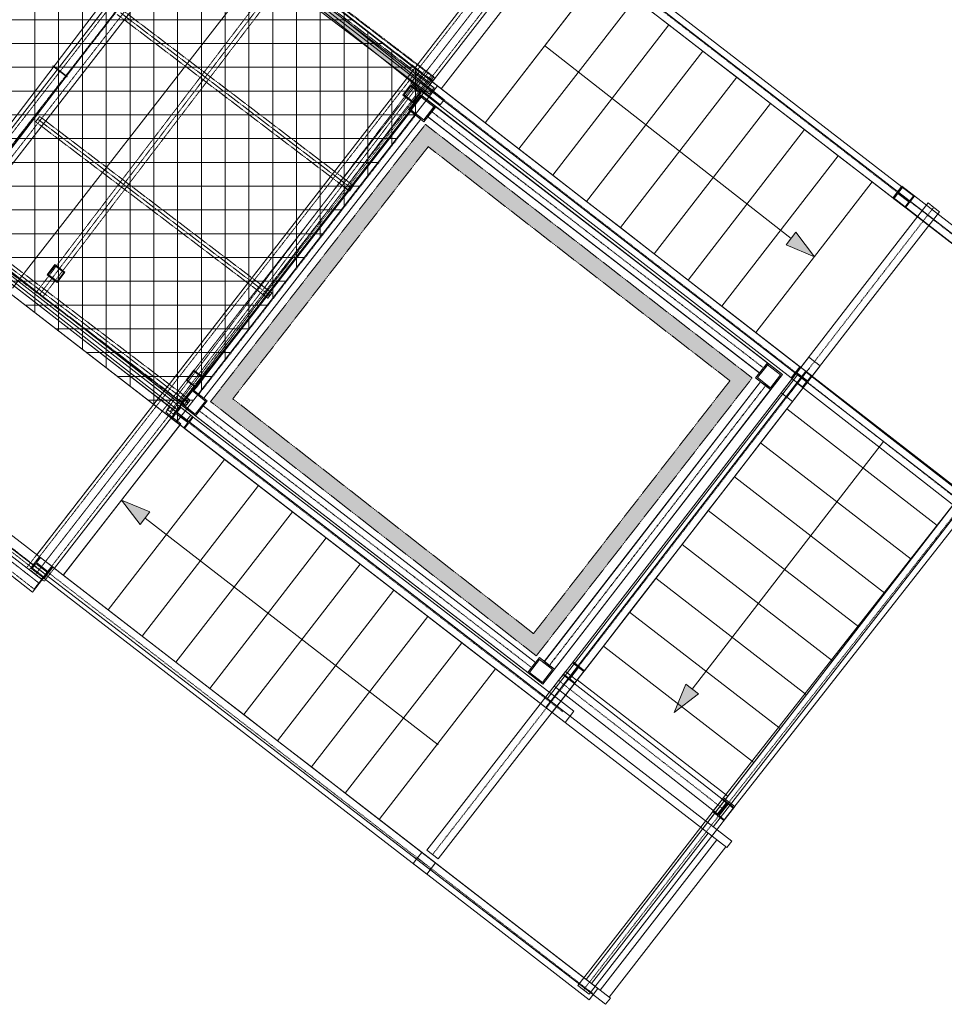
# Model space of a CAD drawing. Header units: centimetres. Extents: x -1589 to 108054, y -205274 to 31709.
# Tile 18 of 256: x 75093 to 80923, y -174682 to -168471. Entities that reach past the tile are written whole.
import ezdxf

# ---------------------------------------------------------------- set-up
doc = ezdxf.new("R2010")
doc.units = ezdxf.units.CM
doc.header["$LTSCALE"] = 0.01
doc.header["$MEASUREMENT"] = 0
for name, pattern in [('GESTRICHELT', [7, 4, -3]), ('Krawędzie ukryte', [27, 20, -7]), ('Kropki i Kreski', [72, 36, -18, 0, -18]), ('Przerywana długa', [100, 50, -50])]:
    doc.linetypes.add(name, pattern=pattern)
for name, color, linetype in [('2_belki.K_IR', 7, 'Continuous'), ('2_daszek .K_IR', 7, 'Continuous'), ('2_rynna.K_IR', 7, 'Continuous'), ('2_schody_konstrukcja.ISTN', 7, 'Continuous'), ('2_stropy.ISTN', 7, 'Continuous'), ('2_stropy.K_IR', 7, 'Continuous'), ('2_umeblowanie.ISTN', 7, 'Continuous'), ('2_ściany zewnętrzne.ISTN', 7, 'Continuous'), ('3_linie 2D .ISTN', 7, 'Continuous'), ('3_wypełnienia.K_IR', 7, 'Continuous')]:
    doc.layers.add(name, color=color, linetype=linetype)

msp = doc.modelspace()

# ---------------------------------------------------------------- hatches: boundary and pattern name
at = {"layer": '2_daszek .K_IR', "linetype": 'Continuous', "lineweight": 5, "ltscale": 10}
h = msp.add_hatch(color=8, dxfattribs=at)
h.paths.add_polyline_path([(77509.42541, -168946.88384), (77573.10398, -168995.30945), (77621.52959, -168931.63087), (77557.85102, -168883.20527)])
h.paths.add_polyline_path([(77516.43192, -168945.93053), (77558.80433, -168890.21178), (77614.52308, -168932.58418), (77572.15067, -168988.30293)], flags=0)
h = msp.add_hatch(color=8, dxfattribs=at)
h.paths.add_polyline_path([(75265.82166, -170079.95145), (75329.50023, -170128.37705), (75377.92584, -170064.69848), (75314.24726, -170016.27287)])
h.paths.add_polyline_path([(75272.82817, -170078.99814), (75315.20057, -170023.27938), (75370.91933, -170065.65179), (75328.54692, -170121.37054)], flags=0)
h = msp.add_hatch(color=8, dxfattribs=at)
h.paths.add_polyline_path([(76141.40204, -170745.80353), (76205.08061, -170794.22914), (76253.50622, -170730.55056), (76189.82764, -170682.12496)])
h.paths.add_polyline_path([(76148.40855, -170744.85022), (76190.78095, -170689.13147), (76246.49971, -170731.50387), (76204.1273, -170787.22263)], flags=0)
at = {"layer": '2_schody_konstrukcja.ISTN', "linetype": 'Continuous', "lineweight": 5, "ltscale": 10}
h = msp.add_hatch(color=8, dxfattribs=at)
h.paths.add_polyline_path([(77547.31426, -169040.95983), (77641.87551, -169114.83925), (77715.75493, -169020.27799), (77621.19368, -168946.39857)])
h.paths.add_polyline_path([(77558.54364, -169039.58104), (77622.57247, -168957.62795), (77704.52556, -169021.65678), (77640.49673, -169103.60987)], flags=0)
h = msp.add_hatch(color=8, dxfattribs=at)
h.paths.add_polyline_path([(79733.3848, -170730.7648), (79827.94605, -170804.64422), (79901.82547, -170710.08296), (79807.26422, -170636.20354)])
h.paths.add_polyline_path([(79744.61418, -170729.38601), (79808.64301, -170647.43292), (79890.5961, -170711.46175), (79826.56726, -170793.41484)], flags=0)
h = msp.add_hatch(color=8, dxfattribs=at)
h.paths.add_polyline_path([(76106.30264, -170896.525), (76200.8639, -170970.40442), (76274.74332, -170875.84316), (76180.18206, -170801.96374)])
h.paths.add_polyline_path([(76117.53202, -170895.14621), (76181.56085, -170813.19312), (76263.51394, -170877.22195), (76199.48511, -170959.17504)], flags=0)
h = msp.add_hatch(color=8, dxfattribs=at)
h.paths.add_polyline_path([(78295.98079, -172589.72015), (78390.54205, -172663.59956), (78464.42147, -172569.03831), (78369.86021, -172495.15889)])
h.paths.add_polyline_path([(78307.21017, -172588.34136), (78371.239, -172506.38827), (78453.19209, -172570.4171), (78389.16326, -172652.37019)], flags=0)
at = {"layer": '2_stropy.ISTN', "linetype": 'Continuous', "lineweight": 5, "ltscale": 10}
h = msp.add_hatch(dxfattribs=at)
h.set_pattern_fill('Siatka_15x15', color=8, scale=10, style=0, pattern_type=2)
h.set_pattern_definition([(0, (26888.05, -176271.54), (0, 150), []), (90, (26888.05, -176271.54), (-150, 0), [])])
h.paths.add_polyline_path([(73880.90022, -170404.59389), (74938.81961, -170126.84438), (76080.83562, -171009.92209), (77727.52726, -168889.51168), (75983.67328, -167524.26227), (73884.34535, -168067.74697)])
at = {"layer": '2_ściany zewnętrzne.ISTN', "linetype": 'Continuous', "lineweight": 5, "ltscale": 10}
for points in [[(77589.60927, -169210.78017), (77668.60303, -169272.09899), (77650.84913, -169131.7252)], [(77729.84289, -169193.04401), (77650.84913, -169131.7252), (77668.60303, -169272.09899)], [(77589.60928, -169210.78017), (76357.75314, -170800.99221), (76436.55894, -170862.55366), (77668.60302, -169272.09899)], [(77668.60303, -169272.09899), (79571.0193, -170748.84744), (79632.34187, -170669.85664), (77729.8429, -169193.04399)], [(79632.34187, -170669.85665), (79571.01931, -170748.84744), (79711.33559, -170731.17543)], [(79650.01303, -170810.16622), (79711.33559, -170731.17543), (79571.01931, -170748.84744)], [(79571.01931, -170748.84744), (78332.78263, -172343.84431), (78411.58812, -172405.40554), (79650.01304, -170810.16621)], [(76297.08256, -170879.97663), (76436.55893, -170862.55366), (76357.75314, -170800.9922), (76296.76195, -170879.72617)], [(76296.51281, -170880.0478), (76375.3186, -170941.60925), (76436.55893, -170862.55366)], [(76296.76195, -170879.72617), (76296.51281, -170880.0478), (76297.08256, -170879.97663)], [(76375.3186, -170941.60924), (78271.45979, -172422.83546), (78332.78263, -172343.84432), (76436.55895, -170862.55364)], [(78332.78263, -172343.84432), (78271.45979, -172422.83546), (78350.26529, -172484.39669)], [(78332.78263, -172343.84432), (78350.26529, -172484.39669), (78411.58813, -172405.40554)]]:
    msp.add_hatch(color=8, dxfattribs=at).paths.add_polyline_path(points)
at = {"layer": '3_linie 2D .ISTN', "linetype": 'Continuous', "lineweight": 5, "ltscale": 10}
for points in [[(80103.53731, -169966.4588), (79987.40773, -169812.07483), (79925.77414, -169890.82317)], [(75735.36747, -171501.34464), (75852.40229, -171655.04352), (75913.57204, -171575.93435)], [(79219.15983, -172841.42053), (79372.85871, -172724.38571), (79293.74954, -172663.21596)]]:
    msp.add_hatch(color=8, dxfattribs=at).paths.add_polyline_path(points)
at = {"layer": '3_wypełnienia.K_IR', "linetype": 'Continuous', "lineweight": 5, "ltscale": 10}
msp.add_hatch(color=8, dxfattribs=at).paths.add_polyline_path([(61423.0767, -171268.20775), (61435.79832, -171316.56228), (73997.00312, -168011.88591), (74023.81132, -168113.84003), (75928.23534, -167612.52477), (77676.46157, -168941.99737), (77706.72758, -168902.19826), (75938.99414, -167557.89103), (74059.44894, -168052.75517), (74032.64452, -167950.81471)])

# ---------------------------------------------------------------- linework, layer by layer
at = {"layer": '2_belki.K_IR', "color": 8, "linetype": 'GESTRICHELT', "lineweight": 5, "ltscale": 10}
for p, q in [((75218.48241, -170204.74929), (76790.0487, -168141.94868)), ((76770.16249, -168126.79816), (75984.37934, -169158.19846)), ((76024.15178, -169188.49951), (76809.93492, -168157.0992)), ((75984.37934, -169158.19846), (75198.5962, -170189.59877)), ((75238.36863, -170219.89981), (76024.15178, -169188.49951)), ((75198.5962, -170189.59877), (75218.48241, -170204.74929)), ((75218.48241, -170204.74929), (75238.36863, -170219.89981))]:
    msp.add_line(p, q, dxfattribs=at)
at = {"layer": '2_daszek .K_IR', "color": 8, "linetype": 'Krawędzie ukryte', "lineweight": 5, "ltscale": 10}
for p, q in [((76238.75171, -167748.15816), (77693.18898, -168854.21318)), ((76246.48267, -167727.65481), (77700.91994, -168833.70983)), ((76221.05923, -167761.08607), (77675.49649, -168867.14109)), ((75725.39057, -168425.62584), (77179.82783, -169531.68086)), ((75733.12153, -168405.1225), (77187.55879, -169511.17752)), ((75707.69809, -168438.55375), (77162.13535, -169544.60877)), ((77700.91994, -168833.70983), (77675.49649, -168867.14109)), ((77675.49649, -168867.14109), (77676.23116, -168867.69977)), ((77676.23116, -168867.69977), (77687.7625, -168852.53631)), ((77676.23116, -168867.69977), (77684.72335, -168874.15783)), ((77696.2547, -168858.99437), (77684.72335, -168874.15783)), ((77685.45802, -168874.71652), (77710.88146, -168841.28527)), ((77687.7625, -168852.53631), (77696.2547, -168858.99437)), ((77690.12325, -168849.43198), (77701.6546, -168834.26852)), ((77698.61545, -168855.89004), (77690.12325, -168849.43198)), ((77710.1468, -168840.72658), (77698.61545, -168855.89004)), ((77701.6546, -168834.26852), (77700.91994, -168833.70983)), ((77701.6546, -168834.26852), (77710.1468, -168840.72658)), ((77710.88146, -168841.28527), (77710.1468, -168840.72658)), ((77684.72335, -168874.15783), (77685.45802, -168874.71652)), ((75218.59947, -169081.70733), (75193.17602, -169115.13859)), ((75193.17602, -169115.13859), (76647.61329, -170221.19361)), ((75210.86851, -169102.21068), (76665.30577, -170208.2657)), ((75218.59947, -169081.70733), (76673.03673, -170187.76236)), ((77187.55879, -169511.17752), (77162.13535, -169544.60877)), ((77162.13535, -169544.60877), (77162.87001, -169545.16746)), ((77162.87001, -169545.16746), (77174.40136, -169530.004)), ((77162.87001, -169545.16746), (77171.36221, -169551.62552)), ((77182.89356, -169536.46206), (77171.36221, -169551.62552)), ((77171.36221, -169551.62552), (77172.09687, -169552.18421)), ((77172.09687, -169552.18421), (77197.52032, -169518.75295)), ((77174.40136, -169530.004), (77182.89356, -169536.46206)), ((77176.76211, -169526.89967), (77188.29345, -169511.73621)), ((77185.25431, -169533.35773), (77176.76211, -169526.89967)), ((77196.78565, -169518.19427), (77185.25431, -169533.35773)), ((77188.29345, -169511.73621), (77187.55879, -169511.17752)), ((77188.29345, -169511.73621), (77196.78565, -169518.19427)), ((77197.52032, -169518.75295), (77196.78565, -169518.19427)), ((74677.49303, -169790.84058), (76131.9303, -170896.8956)), ((74695.18552, -169777.91267), (76149.62278, -170883.9677)), ((74702.91648, -169757.40933), (76157.35374, -170863.46435)), ((76673.03673, -170187.76236), (76647.61329, -170221.19361)), ((76647.61329, -170221.19361), (76648.34795, -170221.7523)), ((76648.34795, -170221.7523), (76659.8793, -170206.58884)), ((76648.34795, -170221.7523), (76656.84015, -170228.21036)), ((76668.37149, -170213.0469), (76656.84015, -170228.21036)), ((76656.84015, -170228.21036), (76657.57481, -170228.76904)), ((76657.57481, -170228.76904), (76682.99825, -170195.33779)), ((76659.8793, -170206.58884), (76668.37149, -170213.0469)), ((76662.24004, -170203.48451), (76673.77139, -170188.32105)), ((76670.73224, -170209.94256), (76662.24004, -170203.48451)), ((76682.26359, -170194.7791), (76670.73224, -170209.94256)), ((76673.77139, -170188.32105), (76673.03673, -170187.76236)), ((76673.77139, -170188.32105), (76682.26359, -170194.7791)), ((76682.99825, -170195.33779), (76682.26359, -170194.7791)), ((76157.35374, -170863.46435), (76131.9303, -170896.8956)), ((76131.9303, -170896.8956), (76132.66496, -170897.45429)), ((76132.66496, -170897.45429), (76144.19631, -170882.29083)), ((76132.66496, -170897.45429), (76141.15716, -170903.91235)), ((76152.68851, -170888.74889), (76141.15716, -170903.91235)), ((76141.15716, -170903.91235), (76141.89182, -170904.47104)), ((76141.89182, -170904.47104), (76167.31526, -170871.03979)), ((76144.19631, -170882.29083), (76152.68851, -170888.74889)), ((76146.55706, -170879.1865), (76158.0884, -170864.02304)), ((76155.04925, -170885.64456), (76146.55706, -170879.1865)), ((76166.5806, -170870.4811), (76155.04925, -170885.64456)), ((76158.0884, -170864.02304), (76157.35374, -170863.46435)), ((76158.0884, -170864.02304), (76166.5806, -170870.4811)), ((76167.31526, -170871.03979), (76166.5806, -170870.4811))]:
    msp.add_line(p, q, dxfattribs=at)
at = {"layer": '2_daszek .K_IR', "color": 8, "linetype": 'GESTRICHELT', "lineweight": 5, "ltscale": 10}
for p, q in [((76040.89199, -170944.35907), (77665.97721, -168807.40889)), ((77646.07766, -168792.27588), (76833.53505, -169860.75098)), ((77665.97721, -168807.40889), (77646.07766, -168792.27588)), ((77685.87677, -168822.54189), (77665.97721, -168807.40889)), ((76873.33416, -169891.01698), (77685.87677, -168822.54189)), ((76833.53505, -169860.75098), (76020.99244, -170929.22607)), ((76060.79155, -170959.49207), (76873.33416, -169891.01698)), ((76020.99244, -170929.22607), (76040.89199, -170944.35907)), ((76040.89199, -170944.35907), (76060.79155, -170959.49207))]:
    msp.add_line(p, q, dxfattribs=at)
at = {"layer": '2_daszek .K_IR', "color": 8, "linetype": 'Continuous', "lineweight": 5, "ltscale": 10}
for p, q in [((77557.85102, -168883.20527), (77509.42541, -168946.88384)), ((77516.43192, -168945.93053), (77558.80433, -168890.21178)), ((77621.52959, -168931.63087), (77557.85102, -168883.20527)), ((77558.80433, -168890.21178), (77614.52308, -168932.58418)), ((77614.52308, -168932.58418), (77572.15067, -168988.30293)), ((77573.10398, -168995.30945), (77621.52959, -168931.63087)), ((77509.42541, -168946.88384), (77573.10398, -168995.30945)), ((77572.15067, -168988.30293), (77516.43192, -168945.93053)), ((75314.24726, -170016.27287), (75265.82166, -170079.95145)), ((75272.82817, -170078.99814), (75315.20057, -170023.27938)), ((75377.92584, -170064.69848), (75314.24726, -170016.27287)), ((75315.20057, -170023.27938), (75370.91933, -170065.65179)), ((75265.82166, -170079.95145), (75329.50023, -170128.37705)), ((75328.54692, -170121.37054), (75272.82817, -170078.99814)), ((75370.91933, -170065.65179), (75328.54692, -170121.37054)), ((75329.50023, -170128.37705), (75377.92584, -170064.69848)), ((76189.82764, -170682.12496), (76141.40204, -170745.80353)), ((76148.40855, -170744.85022), (76190.78095, -170689.13147)), ((76253.50622, -170730.55056), (76189.82764, -170682.12496)), ((76190.78095, -170689.13147), (76246.49971, -170731.50387)), ((76246.49971, -170731.50387), (76204.1273, -170787.22263)), ((76205.08061, -170794.22914), (76253.50622, -170730.55056)), ((76141.40204, -170745.80353), (76205.08061, -170794.22914)), ((76204.1273, -170787.22263), (76148.40855, -170744.85022))]:
    msp.add_line(p, q, dxfattribs=at)
at = {"layer": '2_rynna.K_IR', "color": 8, "linetype": 'Continuous', "lineweight": 5, "ltscale": 10}
for p, q in [((76154.38357, -167652.5963), (74580.63827, -169722.21601)), ((74660.23903, -169782.74468), (76233.98432, -167713.12497)), ((75303.41678, -168761.78318), (75300.99564, -168764.96721)), ((75300.99564, -168764.96721), (75390.14849, -168832.75931)), ((75392.56963, -168829.57528), (75303.41678, -168761.78318)), ((75390.14849, -168832.75931), (75392.56963, -168829.57528))]:
    msp.add_line(p, q, dxfattribs=at)
at = {"layer": '2_schody_konstrukcja.ISTN', "color": 8, "linetype": 'GESTRICHELT', "lineweight": 5, "ltscale": 10}
for p, q in [((76962.04076, -166685.03505), (75350.47691, -168760.20551)), ((77017.32713, -166727.97009), (73794.19942, -170878.311)), ((75461.04965, -168846.07558), (77072.6135, -166770.90512)), ((78429.425, -167801.73327), (75191.73093, -171970.83091)), ((78422.2477, -167810.9753), (75192.934, -171969.28175)), ((78374.13863, -167758.79824), (76755.2916, -169843.34706)), ((78383.54724, -167780.92077), (76768.89039, -169860.074)), ((76846.29131, -169920.18305), (78460.94816, -167841.02982)), ((76865.86434, -169929.21713), (78484.71137, -167844.66831)), ((75350.47691, -168760.20551), (73738.91305, -170835.37597)), ((73849.48579, -170921.24604), (75461.04965, -168846.07558)), ((76755.2916, -169843.34706), (75136.44456, -171927.89588)), ((76768.89039, -169860.074), (75154.23354, -171939.22723)), ((75231.63446, -171999.33628), (76846.29131, -169920.18305)), ((75247.01731, -172013.76595), (76865.86434, -169929.21713)), ((75215.67558, -172026.88452), (73742.3546, -170875.79895)), ((75258.77191, -171971.72379), (74522.11142, -171396.181)), ((74435.91876, -171506.50247), (75172.57925, -172082.04525)), ((75136.44456, -171927.89588), (75191.73093, -171970.83091)), ((75154.23354, -171939.22723), (75192.934, -171969.28175)), ((75191.73093, -171970.83091), (75247.01731, -172013.76595)), ((75192.934, -171969.28175), (75231.63446, -171999.33628)), ((75215.67558, -172026.88452), (75258.77191, -171971.72379)), ((75172.57925, -172082.04525), (75215.67558, -172026.88452))]:
    msp.add_line(p, q, dxfattribs=at)
at = {"layer": '2_schody_konstrukcja.ISTN', "color": 8, "linetype": 'Continuous', "lineweight": 5, "ltscale": 10}
for p, q in [((78398.80458, -167780.42736), (80655.92839, -169526.42317)), ((78343.73768, -167851.6147), (80600.86149, -169597.6105)), ((77621.19368, -168946.39857), (77547.31426, -169040.95983)), ((77558.54364, -169039.58104), (77622.57247, -168957.62795)), ((77715.75493, -169020.27799), (77621.19368, -168946.39857)), ((77622.57247, -168957.62795), (77704.52556, -169021.65678)), ((77547.31426, -169040.95983), (77641.87551, -169114.83925)), ((77640.49673, -169103.60987), (77558.54364, -169039.58104)), ((77704.52556, -169021.65678), (77640.49673, -169103.60987)), ((77641.87551, -169114.83925), (77715.75493, -169020.27799)), ((77685.68908, -169047.59662), (77661.23346, -169079.24978)), ((77691.29949, -169051.93129), (77666.84387, -169083.58445)), ((77691.29949, -169051.93129), (77666.84387, -169083.58445)), ((77691.30146, -169051.93281), (77666.84584, -169083.58598)), ((77691.31169, -169051.94072), (77666.85475, -169083.59286)), ((77691.35311, -169051.86189), (77666.89644, -169083.51424)), ((77710.1447, -169015.94345), (77685.68908, -169047.59662)), ((77715.75511, -169020.27813), (77691.29949, -169051.93129)), ((77715.75511, -169020.27813), (77691.29949, -169051.93129)), ((77715.75708, -169020.27965), (77691.30146, -169051.93281)), ((77715.76863, -169020.28857), (77691.31169, -169051.94072)), ((77715.80978, -169020.20954), (77691.35311, -169051.86189)), ((78758.70446, -169826.0735), (77710.1447, -169015.94345)), ((78761.50966, -169828.24083), (77715.75511, -169020.27813)), ((78761.50966, -169828.24083), (77715.75511, -169020.27813)), ((78761.51065, -169828.24159), (77715.75708, -169020.27965)), ((78764.60117, -169830.69936), (77715.76863, -169020.28857)), ((78761.537, -169828.20654), (77715.80978, -169020.20954)), ((77661.23346, -169079.24978), (78709.79322, -169889.37982)), ((77666.84387, -169083.58445), (78712.59842, -169891.54716)), ((77666.84387, -169083.58445), (78712.59842, -169891.54716)), ((77666.84584, -169083.58598), (78712.59941, -169891.54792)), ((77666.85475, -169083.59286), (78715.68729, -169894.00364)), ((77666.89644, -169083.51424), (78712.62366, -169891.51124)), ((80655.92839, -169526.42317), (80600.86149, -169597.6105)), ((80654.76483, -169521.03048), (80627.1611, -169556.56967)), ((80635.02261, -169562.40265), (80660.2616, -169529.77512)), ((81278.08731, -170005.17273), (80654.76483, -169521.03048)), ((80660.2616, -169529.77512), (80655.92839, -169526.42317)), ((80660.2616, -169529.77512), (80728.28919, -169582.39779)), ((80627.1611, -169556.56967), (80599.55737, -169592.10886)), ((80599.55737, -169592.10886), (81222.87985, -170076.25111)), ((80600.86149, -169597.6105), (80605.19471, -169600.96246)), ((80605.19471, -169600.96246), (80630.4337, -169568.33493)), ((80605.19471, -169600.96246), (80673.2223, -169653.58513)), ((80630.4337, -169568.33493), (80698.46129, -169620.9576)), ((80703.0502, -169615.02532), (80635.02261, -169562.40265)), ((80677.55551, -169656.93708), (80732.6224, -169585.74974)), ((80728.28919, -169582.39779), (80703.0502, -169615.02532)), ((80732.6224, -169585.74974), (80728.28919, -169582.39779)), ((80820.6138, -169627.60951), (80357.63771, -170226.36385)), ((80698.46129, -169620.9576), (80673.2223, -169653.58513)), ((80673.2223, -169653.58513), (80677.55551, -169656.93708)), ((80856.21293, -169655.1359), (80820.6138, -169627.60951)), ((80891.81205, -169682.66229), (80856.21293, -169655.1359)), ((80428.83597, -170281.41662), (80891.81205, -169682.66229)), ((79807.26422, -170636.20354), (78758.70446, -169826.0735)), ((79807.26422, -170636.20354), (78761.50966, -169828.24083)), ((79807.26422, -170636.20354), (78761.50966, -169828.24083)), ((79807.26422, -170636.20354), (78761.51065, -169828.24159)), ((79807.26422, -170636.20354), (78761.537, -169828.20654)), ((79813.43371, -170641.11015), (78764.60117, -169830.69936)), ((78709.79322, -169889.37982), (79758.35298, -170699.50986)), ((78712.59842, -169891.54716), (79758.35298, -170699.50986)), ((78712.59842, -169891.54716), (79758.35298, -170699.50986)), ((78712.59941, -169891.54792), (79758.35298, -170699.50986)), ((78712.62366, -169891.51124), (79758.35088, -170699.50824)), ((78715.68729, -169894.00364), (79764.51983, -170704.41443)), ((80357.63771, -170226.36385), (79894.66162, -170825.11818)), ((79965.85988, -170880.17096), (80428.83597, -170281.41662)), ((80068.17531, -170600.71251), (78581.96602, -172522.75745)), ((80139.37316, -170655.7658), (80068.17531, -170600.71251)), ((80139.37316, -170655.7658), (78653.16388, -172577.81075)), ((79807.26422, -170636.20354), (79733.3848, -170730.7648)), ((79744.61418, -170729.38601), (79808.64301, -170647.43292)), ((79758.35088, -170699.50824), (79782.80755, -170667.85589)), ((79758.35298, -170699.50986), (79782.8086, -170667.8567)), ((79758.35298, -170699.50986), (79782.8086, -170667.8567)), ((79758.35298, -170699.50986), (79782.8086, -170667.8567)), ((79758.35298, -170699.50986), (79782.8086, -170667.8567)), ((79764.51983, -170704.41443), (79788.97677, -170672.76229)), ((79782.80755, -170667.85589), (79807.26422, -170636.20354)), ((79782.8086, -170667.8567), (79807.26422, -170636.20354)), ((79782.8086, -170667.8567), (79807.26422, -170636.20354)), ((79782.8086, -170667.8567), (79807.26422, -170636.20354)), ((79782.8086, -170667.8567), (79807.26422, -170636.20354)), ((79788.97677, -170672.76229), (79813.43371, -170641.11015)), ((79901.82547, -170710.08296), (79807.26422, -170636.20354)), ((79808.64301, -170647.43292), (79890.5961, -170711.46175)), ((79733.3848, -170730.7648), (79827.94605, -170804.64422)), ((79826.56726, -170793.41484), (79744.61418, -170729.38601)), ((79890.5961, -170711.46175), (79826.56726, -170793.41484)), ((79827.94605, -170804.64422), (79901.82547, -170710.08296)), ((80024.07434, -170730.03339), (79996.36955, -170765.49386)), ((80051.77912, -170694.57292), (80024.07434, -170730.03339)), ((80573.3589, -171102.07608), (80051.77912, -170694.57292)), ((79764.65872, -170755.70841), (79082.6581, -171637.72118)), ((79764.20035, -170755.40649), (79082.72143, -171637.68438)), ((79764.65872, -170755.70841), (79082.72162, -171637.63903)), ((79764.77491, -170755.55805), (79083.02071, -171637.74462)), ((79764.90082, -170755.39513), (79083.07767, -171637.67093)), ((79764.9255, -170755.3632), (79083.09001, -171637.65496)), ((79795.85663, -170779.85808), (79764.20035, -170755.40649)), ((79796.30238, -170780.17631), (79764.65872, -170755.70841)), ((79796.30238, -170780.17631), (79764.65872, -170755.70841)), ((79796.42519, -170780.0174), (79764.77491, -170755.55805)), ((79796.5511, -170779.85448), (79764.90082, -170755.39513)), ((79796.57578, -170779.82255), (79764.9255, -170755.3632)), ((79827.51292, -170804.30966), (79795.85663, -170779.85808)), ((79827.94605, -170804.64422), (79796.30238, -170780.17631)), ((79827.94605, -170804.64422), (79796.30238, -170780.17631)), ((79828.07547, -170804.47675), (79796.42519, -170780.0174)), ((79827.94605, -170804.64422), (79796.5511, -170779.85448)), ((79827.94605, -170804.64422), (79796.57578, -170779.82255)), ((79996.36955, -170765.49386), (80517.94933, -171172.99702)), ((76180.18206, -170801.96374), (76106.30264, -170896.525)), ((76117.53202, -170895.14621), (76181.56085, -170813.19312)), ((76274.74332, -170875.84316), (76180.18206, -170801.96374)), ((76181.56085, -170813.19312), (76263.51394, -170877.22195)), ((79145.94544, -171686.65699), (79827.94605, -170804.64422)), ((79146.00896, -171686.57483), (79827.94605, -170804.64422)), ((79146.034, -171686.58754), (79827.51292, -170804.30966)), ((79146.32127, -171686.66332), (79828.07547, -170804.47675)), ((79146.37822, -171686.58963), (79827.94605, -170804.64422)), ((79146.39056, -171686.57366), (79827.94605, -170804.64422)), ((79894.66162, -170825.11818), (79930.26075, -170852.64457)), ((79930.26075, -170852.64457), (79965.85988, -170880.17096)), ((76106.30264, -170896.525), (76200.8639, -170970.40442)), ((76199.48511, -170959.17504), (76117.53202, -170895.14621)), ((76263.51394, -170877.22195), (76199.48511, -170959.17504)), ((76200.8639, -170970.40442), (76274.74332, -170875.84316)), ((76249.9359, -170907.25541), (76225.4746, -170938.90419)), ((76249.94321, -170907.26106), (76225.48191, -170938.90984)), ((76249.94321, -170907.26106), (76225.48191, -170938.90984)), ((76249.94321, -170907.26106), (76225.48191, -170938.90984)), ((76249.94327, -170907.26099), (76225.48197, -170938.90976)), ((76250.32626, -170906.76546), (76225.85776, -170938.40867)), ((77297.41223, -171716.84859), (76249.9359, -170907.25541)), ((77297.41589, -171716.85142), (76249.94321, -170907.26106)), ((77297.49859, -171716.91534), (76249.94321, -170907.26106)), ((77297.41589, -171716.85142), (76249.94321, -170907.26106)), ((77297.41592, -171716.85138), (76249.94327, -170907.26099)), ((77297.61842, -171716.59681), (76250.32626, -170906.76546)), ((76225.4746, -170938.90419), (76201.0133, -170970.55296)), ((76201.0133, -170970.55296), (77248.48964, -171780.14614)), ((76225.48191, -170938.90984), (76201.02061, -170970.55861)), ((76225.48191, -170938.90984), (76201.02061, -170970.55861)), ((76225.48191, -170938.90984), (76201.02061, -170970.55861)), ((76201.02061, -170970.55861), (77248.49329, -171780.14897)), ((76201.02061, -170970.55861), (77248.576, -171780.21289)), ((76201.02061, -170970.55861), (77248.49329, -171780.14897)), ((76225.48197, -170938.90976), (76201.02067, -170970.55853)), ((76201.02067, -170970.55853), (77248.49332, -171780.14892)), ((76225.85776, -170938.40867), (76201.38927, -170970.05188)), ((76201.38927, -170970.05188), (77248.68143, -171779.88323)), ((81094.93868, -171509.57924), (80573.3589, -171102.07608)), ((80517.94933, -171172.99702), (81039.52911, -171580.50019)), ((81023.47246, -171474.0384), (79524.78351, -173385.60482)), ((81094.29969, -171529.56771), (79595.61074, -173441.13414)), ((79082.6581, -171637.72118), (78400.65749, -172519.73395)), ((79082.72162, -171637.63903), (78400.78453, -172519.56965)), ((79082.72143, -171637.68438), (78401.24251, -172519.96226)), ((79083.09001, -171637.65496), (78401.25452, -172519.94672)), ((79083.07767, -171637.67093), (78401.25452, -172519.94672)), ((79083.02071, -171637.74462), (78401.26651, -172519.9312)), ((78344.88857, -172526.44177), (77297.41223, -171716.84859)), ((78344.88857, -172526.44177), (77297.41589, -171716.85142)), ((78344.88857, -172526.44177), (77297.41589, -171716.85142)), ((78344.88857, -172526.44177), (77297.41592, -171716.85138)), ((78345.05398, -172526.56962), (77297.49859, -171716.91534)), ((78344.91059, -172526.42816), (77297.61842, -171716.59681)), ((78463.94483, -172568.66975), (79145.94544, -171686.65699)), ((78464.07187, -172568.50545), (79146.00896, -171686.57483)), ((78464.55508, -172568.86542), (79146.39056, -171686.57366)), ((78464.55508, -172568.86542), (79146.034, -171686.58754)), ((78464.55508, -172568.86542), (79146.37822, -171686.58963)), ((78464.56707, -172568.8499), (79146.32127, -171686.66332)), ((77248.48964, -171780.14614), (78295.96597, -172589.73932)), ((77248.49329, -171780.14897), (78295.96597, -172589.73932)), ((77248.49329, -171780.14897), (78295.96597, -172589.73932)), ((77248.49332, -171780.14892), (78295.96597, -172589.73932)), ((77248.576, -171780.21289), (78296.13138, -172589.86717)), ((77248.68143, -171779.88323), (78295.9736, -172589.71458)), ((78369.86021, -172495.15889), (78295.98079, -172589.72015)), ((78307.21017, -172588.34136), (78371.239, -172506.38827)), ((78320.42727, -172558.09055), (78344.88857, -172526.44177)), ((78320.42727, -172558.09055), (78344.88857, -172526.44177)), ((78320.42727, -172558.09055), (78344.88857, -172526.44177)), ((78320.42727, -172558.09054), (78344.88857, -172526.44177)), ((78320.4421, -172558.07137), (78344.91059, -172526.42816)), ((78320.59268, -172558.21839), (78345.05398, -172526.56962)), ((78464.42147, -172569.03831), (78369.86021, -172495.15889)), ((78371.239, -172506.38827), (78453.19209, -172570.4171)), ((78400.65749, -172519.73395), (78432.30116, -172544.20185)), ((78400.78453, -172519.56965), (78432.4282, -172544.03755)), ((78401.24251, -172519.96226), (78432.89879, -172544.41384)), ((78401.25452, -172519.94672), (78432.9048, -172544.40607)), ((78401.25452, -172519.94672), (78432.9048, -172544.40607)), ((78401.26651, -172519.9312), (78432.91679, -172544.39055)), ((78578.40595, -172527.36152), (78522.51599, -172599.64139)), ((78581.96602, -172522.75745), (78578.40595, -172527.36152)), ((78578.40595, -172527.36152), (78611.0383, -172552.59428)), ((78653.16388, -172577.81075), (78581.96602, -172522.75745)), ((78535.00346, -172583.52726), (78097.83032, -173146.52534)), ((78295.96597, -172589.73932), (78320.42727, -172558.09054)), ((78295.96597, -172589.73932), (78320.42727, -172558.09055)), ((78295.96597, -172589.73932), (78320.42727, -172558.09055)), ((78295.96597, -172589.73932), (78320.42727, -172558.09055)), ((78295.9736, -172589.71458), (78320.4421, -172558.07137)), ((78295.98079, -172589.72015), (78390.54205, -172663.59956)), ((78296.13138, -172589.86717), (78320.59268, -172558.21839)), ((78389.16326, -172652.37019), (78307.21017, -172588.34136)), ((78453.19209, -172570.4171), (78389.16326, -172652.37019)), ((78390.54205, -172663.59956), (78464.42147, -172569.03831)), ((78432.30116, -172544.20185), (78463.94483, -172568.66975)), ((78432.4282, -172544.03755), (78464.07187, -172568.50545)), ((78432.89879, -172544.41384), (78464.55508, -172568.86542)), ((78432.9048, -172544.40607), (78464.55508, -172568.86542)), ((78432.9048, -172544.40607), (78464.55508, -172568.86542)), ((78432.91679, -172544.39055), (78464.56707, -172568.8499)), ((78570.54615, -172611.12648), (78535.00346, -172583.52726)), ((78611.0383, -172552.59428), (78555.14834, -172624.87415)), ((78561.0815, -172629.46192), (78616.97146, -172557.18206)), ((78649.60381, -172582.41482), (78593.71385, -172654.69469)), ((78616.97146, -172557.18206), (78649.60381, -172582.41482)), ((78649.60381, -172582.41482), (78653.16388, -172577.81075)), ((78168.9157, -173201.72379), (78606.08884, -172638.72571)), ((78490.9636, -172639.48897), (78463.25882, -172674.94944)), ((78518.66839, -172604.0285), (78490.9636, -172639.48897)), ((79033.78472, -173006.48186), (78518.66839, -172604.0285)), ((78522.51599, -172599.64139), (78518.95592, -172604.24546)), ((78518.95592, -172604.24546), (78590.15378, -172659.29876)), ((78555.14834, -172624.87415), (78522.51599, -172599.64139)), ((78593.71385, -172654.69469), (78561.0815, -172629.46192)), ((78606.08884, -172638.72571), (78570.54615, -172611.12648)), ((78590.15378, -172659.29876), (78593.71385, -172654.69469)), ((78463.25882, -172674.94944), (78978.37515, -173077.4028)), ((79548.90105, -173408.93522), (79033.78472, -173006.48186)), ((78978.37515, -173077.4028), (79493.49148, -173479.85616)), ((78097.83032, -173146.52534), (77660.65718, -173709.52343)), ((77731.74256, -173764.72187), (78168.9157, -173201.72379)), ((79531.28328, -173379.82419), (79071.50992, -173971.92718)), ((79521.19266, -173390.18493), (79464.81945, -173462.08853)), ((79524.78351, -173385.60482), (79521.19266, -173390.18493)), ((79521.19266, -173390.18493), (79553.65514, -173415.63587)), ((79595.61074, -173441.13414), (79524.78351, -173385.60482)), ((79566.82597, -173407.42341), (79531.28328, -173379.82419)), ((79142.5953, -174027.12562), (79602.36867, -173435.02263)), ((79464.81945, -173462.08853), (79461.2286, -173466.66864)), ((79461.2286, -173466.66864), (79532.05582, -173522.19795)), ((79497.28193, -173487.53947), (79464.81945, -173462.08853)), ((79493.49148, -173479.85616), (79521.19627, -173444.39569)), ((79553.65514, -173415.63587), (79497.28193, -173487.53947)), ((79503.1842, -173492.16691), (79559.55741, -173420.26331)), ((79521.19627, -173444.39569), (79548.90105, -173408.93522)), ((79592.01988, -173445.71424), (79535.64667, -173517.61785)), ((79559.55741, -173420.26331), (79592.01988, -173445.71424)), ((79602.36867, -173435.02263), (79566.82597, -173407.42341)), ((79592.01988, -173445.71424), (79595.61074, -173441.13414)), ((79535.64667, -173517.61785), (79503.1842, -173492.16691)), ((79532.05582, -173522.19795), (79535.64667, -173517.61785)), ((77660.65718, -173709.52343), (77696.19987, -173737.12265)), ((77600.97455, -173759.22091), (77573.44816, -173794.82004)), ((77628.50094, -173723.62179), (77600.97455, -173759.22091)), ((78183.38037, -174152.67239), (77628.50094, -173723.62179)), ((77696.19987, -173737.12265), (77731.74256, -173764.72187)), ((77573.44816, -173794.82004), (78128.32759, -174223.87065)), ((79071.50992, -173971.92718), (78611.73656, -174564.03016)), ((78682.82194, -174619.22861), (79142.5953, -174027.12562)), ((78738.25981, -174581.723), (78183.38037, -174152.67239)), ((78128.32759, -174223.87065), (78683.20703, -174652.92126)), ((78611.73656, -174564.03016), (78647.27925, -174591.62939)), ((78710.73342, -174617.32213), (78738.25981, -174581.723)), ((78647.27925, -174591.62939), (78682.82194, -174619.22861)), ((78683.20703, -174652.92126), (78710.73342, -174617.32213))]:
    msp.add_line(p, q, dxfattribs=at)
at = {"layer": '2_schody_konstrukcja.ISTN', "color": 8, "linetype": 'Kropki i Kreski', "lineweight": 5, "ltscale": 10}
for p, q in [((78409.61814, -167845.68432), (80666.74195, -169591.68012)), ((79782.8086, -170667.8567), (77685.68908, -169047.59662)), ((79782.8086, -170667.8567), (77691.29949, -169051.93129)), ((79782.8086, -170667.8567), (77691.29949, -169051.93129)), ((79782.8086, -170667.8567), (77691.30146, -169051.93281)), ((79788.97677, -170672.76229), (77691.31169, -169051.94072)), ((79782.80755, -170667.85589), (77691.35311, -169051.86189)), ((81873.80606, -170524.85417), (80627.1611, -169556.56967)), ((80856.21293, -169655.1359), (79930.26075, -170852.64457)), ((80072.26919, -170668.98316), (78586.0599, -172591.0281)), ((81067.2339, -171545.03972), (80024.07434, -170730.03339)), ((79796.30238, -170780.17631), (78432.30116, -172544.20185)), ((79796.30238, -170780.17631), (78432.4282, -172544.03755)), ((79795.85663, -170779.85808), (78432.89879, -172544.41384)), ((79796.57578, -170779.82255), (78432.9048, -172544.40607)), ((79796.5511, -170779.85448), (78432.9048, -172544.40607)), ((79796.42519, -170780.0174), (78432.91679, -172544.39055)), ((78320.42727, -172558.09055), (76225.4746, -170938.90419)), ((78320.42727, -172558.09055), (76225.48191, -170938.90984)), ((78320.59268, -172558.21839), (76225.48191, -170938.90984)), ((78320.42727, -172558.09055), (76225.48191, -170938.90984)), ((78320.42727, -172558.09054), (76225.48197, -170938.90976)), ((78320.4421, -172558.07137), (76225.85776, -170938.40867)), ((81027.10862, -171542.33496), (79528.41967, -173453.90139)), ((78570.54615, -172611.12648), (77696.19987, -173737.12265)), ((79521.19627, -173444.39569), (78490.9636, -172639.48897)), ((79566.82597, -173407.42341), (78647.27925, -174591.62939)), ((78710.73342, -174617.32213), (77600.97455, -173759.22091))]:
    msp.add_line(p, q, dxfattribs=at)
at = {"layer": '2_stropy.ISTN', "color": 8, "linetype": 'Continuous', "lineweight": 5, "ltscale": 10, "flags": 128}
for points in [[(73880.90022, -170404.59389), (74938.81961, -170126.84438), (76080.83562, -171009.92209), (77727.52726, -168889.51168), (75983.67328, -167524.26227), (73884.34535, -168067.74697)], [(78759.34244, -168173.71241), (78484.57133, -167961.25056), (77750.37355, -168906.66405), (78026.87295, -169120.99521)], [(78972.9372, -168338.87075), (78759.34244, -168173.71241), (78026.87295, -169120.99521), (78240.26867, -169286.41095)], [(79186.53197, -168504.02908), (78972.9372, -168338.87075), (78240.26867, -169286.41095), (78453.6644, -169451.8267)], [(79400.12674, -168669.18742), (79186.53197, -168504.02908), (78453.6644, -169451.8267), (78667.06013, -169617.24245)], [(79613.7215, -168834.34576), (79400.12674, -168669.18742), (78667.06013, -169617.24245), (78880.45586, -169782.65819)], [(79827.31627, -168999.50409), (79613.7215, -168834.34576), (78880.45586, -169782.65819), (79093.85158, -169948.07394)], [(78390.54205, -172663.59956), (79902.16861, -170709.63942), (77631.42823, -168952.56784), (76111.23613, -170900.36107)], [(80040.91103, -169164.66243), (79827.31627, -168999.50409), (79093.85158, -169948.07394), (79307.24731, -170113.48968)], [(80254.5058, -169329.82076), (80040.91103, -169164.66243), (79307.24731, -170113.48968), (79520.64304, -170278.90543)], [(80468.10057, -169494.9791), (80254.5058, -169329.82076), (79520.84208, -170278.64802), (79734.23781, -170444.06377)], [(80468.10057, -169494.9791), (79734.03877, -170444.32118), (80089.69831, -170720.01409), (79929.65525, -170926.99341), (80878.96532, -171661.03046), (81773.40191, -170504.28004)], [(73809.22584, -170902.15548), (75231.26669, -172001.76997), (75295.03263, -171919.30673), (75367.35684, -171975.23252), (76109.46249, -171019.64164), (76014.52145, -170946.12396), (76039.13725, -170914.42807), (74944.35879, -170063.62766), (73739.40634, -170379.21242)], [(80713.80699, -171874.62523), (80878.96532, -171661.03046), (79929.65525, -170926.99341), (79764.49692, -171140.58818)], [(75367.35684, -171975.23252), (75650.56075, -172194.21488), (76384.5978, -171244.90481), (76103.38764, -171027.46408)], [(80548.64865, -172088.21999), (80713.80699, -171874.62523), (79764.49692, -171140.58818), (79599.33858, -171354.18294)], [(75650.56075, -172194.21488), (75864.15551, -172359.37321), (76598.19256, -171410.06314), (76384.5978, -171244.90481)], [(80383.49031, -172301.81476), (80548.64865, -172088.21999), (79599.33858, -171354.18294), (79434.18024, -171567.77771)], [(75864.15551, -172359.37321), (76077.75028, -172524.53155), (76811.78733, -171575.22148), (76598.19256, -171410.06314)], [(76077.75028, -172524.53155), (76291.34505, -172689.68989), (77025.3821, -171740.37981), (76811.78733, -171575.22148)], [(80218.33198, -172515.40953), (80383.49031, -172301.81476), (79434.18024, -171567.77771), (79269.02191, -171781.37248)], [(76291.34505, -172689.68989), (76504.93981, -172854.84822), (77238.97686, -171905.53815), (77025.3821, -171740.37981)], [(80053.17364, -172729.00429), (80218.33198, -172515.40953), (79269.02191, -171781.37248), (79103.86357, -171994.96724)], [(76504.93981, -172854.84822), (76718.53458, -173020.00656), (77452.57163, -172070.69649), (77238.97686, -171905.53815)], [(79888.01531, -172942.59906), (80053.17364, -172729.00429), (79103.86357, -171994.96724), (78938.70523, -172208.56201)], [(76718.53458, -173020.00656), (76932.12934, -173185.16489), (77666.16639, -172235.85482), (77452.57163, -172070.69649)], [(79722.85697, -173156.19382), (79888.01531, -172942.59906), (78938.70523, -172208.56201), (78773.5469, -172422.15677)], [(76932.12934, -173185.16489), (77145.72411, -173350.32323), (77879.76116, -172401.01316), (77666.16639, -172235.85482)], [(77145.72411, -173350.32323), (77359.31888, -173515.48157), (78093.35593, -172566.17149), (77879.76116, -172401.01316)], [(79557.69863, -173369.78859), (79722.85697, -173156.19382), (78773.5469, -172422.15677), (78608.38856, -172635.75154)], [(78093.35593, -172566.17149), (77359.31888, -173515.48157), (78664.62022, -174524.78251), (79557.69863, -173369.78859), (78608.38856, -172635.75154), (78449.3472, -172841.43539)]]:
    msp.add_lwpolyline(points, close=True, dxfattribs=at)
at = {"layer": '2_stropy.K_IR', "color": 8, "linetype": 'Przerywana długa', "lineweight": 5, "ltscale": 10, "flags": 128}
for points in [[(74660.23903, -169782.74468), (76233.98432, -167713.12497)], [(77703.45339, -168830.65441), (76233.96351, -167713.15234)], [(76233.98432, -167713.12497), (77703.47446, -168830.62723)], [(77703.47446, -168830.62723), (76110.38478, -170885.53613)], [(77703.45339, -168830.65441), (77703.47446, -168830.62723)], [(74660.21822, -169782.77205), (76110.36371, -170885.56331)], [(76110.38478, -170885.53613), (74660.23903, -169782.74468)], [(76110.36371, -170885.56331), (76110.38478, -170885.53613)]]:
    msp.add_lwpolyline(points, dxfattribs=at)
at = {"layer": '2_umeblowanie.ISTN', "color": 8, "linetype": 'GESTRICHELT', "lineweight": 5, "ltscale": 10}
for p, q in [((76983.46471, -166690.32856), (75374.20736, -168762.52898)), ((77019.00595, -166717.92965), (73800.49125, -170862.3305)), ((75445.28984, -168817.73117), (77054.54719, -166745.53075)), ((75374.20736, -168762.52898), (73764.95002, -170834.72941)), ((73836.03249, -170889.9316), (75445.28984, -168817.73117)), ((75213.15639, -172024.0531), (73738.0951, -170871.60784)), ((75243.32382, -171985.44059), (74505.79318, -171409.21795)), ((74445.45832, -171486.44298), (75182.98896, -172062.66561)), ((75182.98896, -172062.66561), (75213.15639, -172024.0531)), ((75213.15639, -172024.0531), (75243.32382, -171985.44059))]:
    msp.add_line(p, q, dxfattribs=at)
at = {"layer": '2_umeblowanie.ISTN', "color": 8, "linetype": 'Continuous', "lineweight": 5, "ltscale": 10}
for p, q in [((77613.29762, -168800.31766), (77558.15361, -168871.44528)), ((77613.29762, -168800.31766), (80012.23792, -170660.17454)), ((77558.15361, -168871.44528), (79957.09391, -170731.30216)), ((77558.00782, -169049.10575), (76874.21478, -169929.60894)), ((77558.00782, -169049.10575), (76874.21478, -169929.60894)), ((77589.60003, -169073.64005), (77558.00782, -169049.10575)), ((77589.60003, -169073.64005), (77558.00782, -169049.10575)), ((76937.39921, -169978.67755), (77621.19224, -169098.17436)), ((76937.39921, -169978.67755), (77621.19224, -169098.17436)), ((77621.19224, -169098.17436), (77589.60003, -169073.64005)), ((77621.19224, -169098.17436), (77589.60003, -169073.64005)), ((76874.21478, -169929.60894), (76190.42174, -170810.11213)), ((76874.21478, -169929.60894), (76190.42174, -170810.11213)), ((76253.60617, -170859.18074), (76937.39921, -169978.67755)), ((76253.60617, -170859.18074), (76937.39921, -169978.67755)), ((80012.23792, -170660.17454), (79957.09391, -170731.30216)), ((79991.29316, -170696.13134), (80016.5675, -170663.53118)), ((80016.5675, -170663.53118), (80012.23792, -170660.17454)), ((80016.5675, -170663.53118), (80084.53802, -170716.22755)), ((79957.09391, -170731.30216), (79961.42349, -170734.6588)), ((79961.42349, -170734.6588), (79986.69783, -170702.05864)), ((79961.42349, -170734.6588), (80029.39401, -170787.35517)), ((79986.69783, -170702.05864), (80054.66835, -170754.75501)), ((80059.26368, -170748.82771), (79991.29316, -170696.13134)), ((80033.72359, -170790.71182), (80088.8676, -170719.5842)), ((80084.53802, -170716.22755), (80059.26368, -170748.82771)), ((80088.8676, -170719.5842), (80084.53802, -170716.22755)), ((80054.66835, -170754.75501), (80029.39401, -170787.35517)), ((80029.39401, -170787.35517), (80033.72359, -170790.71182)), ((76190.42174, -170810.11213), (76222.01395, -170834.64643)), ((76190.42174, -170810.11213), (76222.01395, -170834.64643)), ((76222.01395, -170834.64643), (76253.60617, -170859.18074)), ((76222.01395, -170834.64643), (76253.60617, -170859.18074)), ((76102.9635, -170913.31791), (76047.90979, -170984.51544)), ((76082.46763, -170949.61307), (76107.70058, -170916.98087)), ((76107.70058, -170916.98087), (76102.9635, -170913.31791)), ((76182.06852, -170974.48611), (76107.70058, -170916.98087)), ((76052.64687, -170988.1784), (76077.87982, -170955.5462)), ((76077.87982, -170955.5462), (76152.24776, -171013.05144)), ((76156.83557, -171007.11831), (76082.46763, -170949.61307)), ((76131.75189, -171049.3466), (76186.8056, -170978.14907)), ((76182.06852, -170974.48611), (76156.83557, -171007.11831)), ((76186.8056, -170978.14907), (76182.06852, -170974.48611)), ((78586.89406, -172834.02481), (76186.8056, -170978.14907)), ((76047.90979, -170984.51544), (76052.64687, -170988.1784)), ((76127.01481, -171045.68364), (76052.64687, -170988.1784)), ((76152.24776, -171013.05144), (76127.01481, -171045.68364)), ((76127.01481, -171045.68364), (76131.75189, -171049.3466)), ((78531.84034, -172905.22235), (76131.75189, -171049.3466)), ((75218.38112, -171859.57107), (75163.31985, -171930.76276)), ((75168.05654, -171934.42622), (75193.29296, -171901.7967)), ((75193.29296, -171901.7967), (75267.6548, -171959.30983)), ((75197.8814, -171895.86405), (75223.11781, -171863.23453)), ((75272.24324, -171953.37718), (75197.8814, -171895.86405)), ((75223.11781, -171863.23453), (75218.38112, -171859.57107)), ((75297.47965, -171920.74766), (75223.11781, -171863.23453)), ((75163.31985, -171930.76276), (75168.05654, -171934.42622)), ((75242.41838, -171991.93935), (75168.05654, -171934.42622)), ((75267.6548, -171959.30983), (75242.41838, -171991.93935)), ((75247.15507, -171995.60281), (75302.21634, -171924.41112)), ((75297.47965, -171920.74766), (75272.24324, -171953.37718)), ((75302.21634, -171924.41112), (75297.47965, -171920.74766)), ((77714.46219, -173790.09664), (75302.21634, -171924.41112)), ((75242.41838, -171991.93935), (75247.15507, -171995.60281)), ((77659.40092, -173861.28833), (75247.15507, -171995.60281)), ((78531.84034, -172905.22235), (78586.89406, -172834.02481)), ((77659.40092, -173861.28833), (77714.46219, -173790.09664))]:
    msp.add_line(p, q, dxfattribs=at)
at = {"layer": '2_umeblowanie.ISTN', "color": 8, "linetype": 'Kropki i Kreski', "lineweight": 5, "ltscale": 10}
for p, q in [((77624.04045, -168865.5863), (80022.98076, -170725.44318)), ((77589.60003, -169073.64005), (76222.01395, -170834.64643)), ((77589.60003, -169073.64005), (76222.01395, -170834.64643)), ((78517.44615, -172837.208), (76117.35769, -170981.33225)), ((77645.01395, -173793.27246), (75232.7681, -171927.58694))]:
    msp.add_line(p, q, dxfattribs=at)
at = {"layer": '2_ściany zewnętrzne.ISTN', "color": 8, "linetype": 'Continuous', "lineweight": 5, "ltscale": 10, "flags": 128}
for points in [[(77769.9774, -168976.39498), (76614.50672, -168050.46609)], [(76614.50672, -168101.72467), (77744.96403, -169007.60926)], [(77744.96403, -169007.60926), (77769.9774, -168976.39498)], [(76171.20826, -170966.36665), (74167.37928, -169409.86165)], [(76112.99362, -170901.37839), (74184.92418, -169395.69281)], [(74167.37928, -169460.51126), (76146.67056, -170997.95623)], [(74184.92418, -169446.44476), (76088.37414, -170932.90427)], [(76088.37414, -170932.90427), (76112.99362, -170901.37839)], [(76146.67056, -170997.95623), (76171.20826, -170966.36665)]]:
    msp.add_lwpolyline(points, dxfattribs=at)
at = {"layer": '2_ściany zewnętrzne.ISTN', "color": 8, "linetype": 'Krawędzie ukryte', "lineweight": 5, "ltscale": 10, "flags": 128}
for points in [[(77650.84913, -169131.7252), (77589.60927, -169210.78017)], [(79632.34187, -170669.85665), (77650.84913, -169131.7252)], [(77589.60927, -169210.78017), (76357.75314, -170800.9922)], [(76436.55893, -170862.55366), (77668.60303, -169272.09899)], [(77668.60303, -169272.09899), (79571.01931, -170748.84744)], [(79711.33559, -170731.17543), (79632.34187, -170669.85665)], [(78411.58813, -172405.40554), (79711.33559, -170731.17543)], [(79571.01931, -170748.84744), (78332.78263, -172343.84432)], [(76296.51281, -170880.0478), (76357.75314, -170800.9922)], [(76296.51281, -170880.0478), (78350.26529, -172484.39669)], [(78332.78263, -172343.84432), (76436.55893, -170862.55366)], [(78350.26529, -172484.39669), (78411.58813, -172405.40554)]]:
    msp.add_lwpolyline(points, dxfattribs=at)
at = {"layer": '3_linie 2D .ISTN', "color": 8, "linetype": 'Continuous', "lineweight": 5, "ltscale": 10}
for p, q in [((76926.08195, -166692.99132), (81959.41454, -170584.9258)), ((73796.57173, -170760.651), (76913.79731, -166746.67762)), ((76895.50608, -166732.53425), (81928.83867, -170624.46874)), ((73907.1698, -170846.16898), (77024.32063, -166832.1378)), ((76091.374, -167683.93664), (81162.92878, -171615.201)), ((76121.95852, -167644.38251), (81193.36478, -171575.53175)), ((75200.33744, -171846.08775), (78317.56301, -167832.11436)), ((75310.9355, -171931.60572), (78428.08633, -167917.57455)), ((75048.03243, -170164.97803), (76667.27503, -168079.83982)), ((78759.34244, -168173.71241), (78026.87295, -169120.99521)), ((78972.9372, -168338.87075), (78240.26867, -169286.41095)), ((79186.53197, -168504.02908), (78453.6644, -169451.8267)), ((78402.54376, -168635.15041), (79956.59093, -169851.449)), ((79400.12674, -168669.18742), (78667.06013, -169617.24245)), ((79613.7215, -168834.34576), (78880.45586, -169782.65819)), ((79827.31627, -168999.50409), (79093.85158, -169948.07394)), ((80040.91103, -169164.66243), (79307.24731, -170113.48968)), ((80254.5058, -169329.82076), (79520.64304, -170278.90543)), ((80468.10057, -169494.9791), (79734.03877, -170444.32118)), ((79925.77414, -169890.82317), (79987.40773, -169812.07483)), ((80103.53731, -169966.4588), (79987.40773, -169812.07483)), ((80103.53731, -169966.4588), (79925.77414, -169890.82317)), ((74938.81961, -170126.84438), (79551.53576, -173693.68299)), ((81773.40191, -170504.28004), (78664.62022, -174524.78251)), ((73733.55176, -170711.92193), (78817.49871, -174642.99306)), ((80050.14373, -170689.42921), (78409.79262, -172810.85051)), ((78418.33714, -172754.25362), (79997.57625, -170711.8668)), ((80089.69831, -170720.01409), (78449.3472, -172841.43539)), ((73688.58697, -170770.07366), (78787.45491, -174682.15112)), ((75935.23148, -170834.23653), (79582.12063, -173654.12841)), ((73677.92504, -170914.29231), (75172.57925, -172082.04525)), ((79929.65525, -170926.99341), (80878.96532, -171661.03046)), ((76106.99699, -171022.84078), (75370.9235, -171970.57621)), ((80540.42652, -171132.6624), (79333.30412, -172693.80083)), ((79764.49692, -171140.58818), (80713.80699, -171874.62523)), ((76384.5978, -171244.90481), (75650.56075, -172194.21488)), ((79599.33858, -171354.18294), (80548.64865, -172088.21999)), ((76598.19256, -171410.06314), (75864.15551, -172359.37321)), ((75735.36747, -171501.34464), (75913.57204, -171575.93435)), ((75735.36747, -171501.34464), (75852.40229, -171655.04352)), ((79464.71187, -173563.34418), (81047.2587, -171525.53823)), ((75913.57204, -171575.93435), (75852.40229, -171655.04352)), ((76811.78733, -171575.22148), (76077.75028, -172524.53155)), ((79434.18024, -171567.77771), (80383.49031, -172301.81476)), ((77731.38509, -173044.7296), (75882.98717, -171615.48893)), ((77025.3821, -171740.37981), (76291.34505, -172689.68989)), ((79269.02191, -171781.37248), (80218.33198, -172515.40953)), ((77238.97686, -171905.53815), (76504.93981, -172854.84822)), ((75172.57925, -172082.04525), (75257.27456, -171973.6403)), ((79103.86357, -171994.96724), (80053.17364, -172729.00429)), ((77452.57163, -172070.69649), (76718.53458, -173020.00656)), ((78938.70523, -172208.56201), (79888.01531, -172942.59906)), ((77666.16639, -172235.85482), (76932.12934, -173185.16489)), ((77879.76116, -172401.01316), (77145.72411, -173350.32323)), ((78773.5469, -172422.15677), (79722.85697, -173156.19382)), ((78093.35593, -172566.17149), (77359.31888, -173515.48157)), ((78608.38856, -172635.75154), (79557.69863, -173369.78859)), ((79219.15983, -172841.42053), (79293.74954, -172663.21596)), ((79293.74954, -172663.21596), (79372.85871, -172724.38571)), ((79219.15983, -172841.42053), (79372.85871, -172724.38571)), ((78698.01313, -174550.60297), (79434.04392, -173602.83453)), ((78753.03196, -174593.1453), (79489.06276, -173645.37686)), ((79551.53576, -173693.68299), (79582.12063, -173654.12841)), ((78808.61344, -174636.12269), (79544.64424, -173688.35425)), ((78787.45491, -174682.15112), (78817.49871, -174642.99306))]:
    msp.add_line(p, q, dxfattribs=at)
at = {"layer": '3_wypełnienia.K_IR', "color": 8, "linetype": 'Continuous', "lineweight": 5, "ltscale": 10, "flags": 128}
msp.add_lwpolyline([(77706.72758, -168902.19826), (75938.99414, -167557.89103), (74059.44894, -168052.75517), (74032.64452, -167950.81471), (61423.0767, -171268.20775), (61435.79832, -171316.56228), (73997.00312, -168011.88591), (74023.81132, -168113.84003), (75928.23534, -167612.52477), (77676.46157, -168941.99737)], close=True, dxfattribs=at)

doc.saveas('drawing.dxf')
